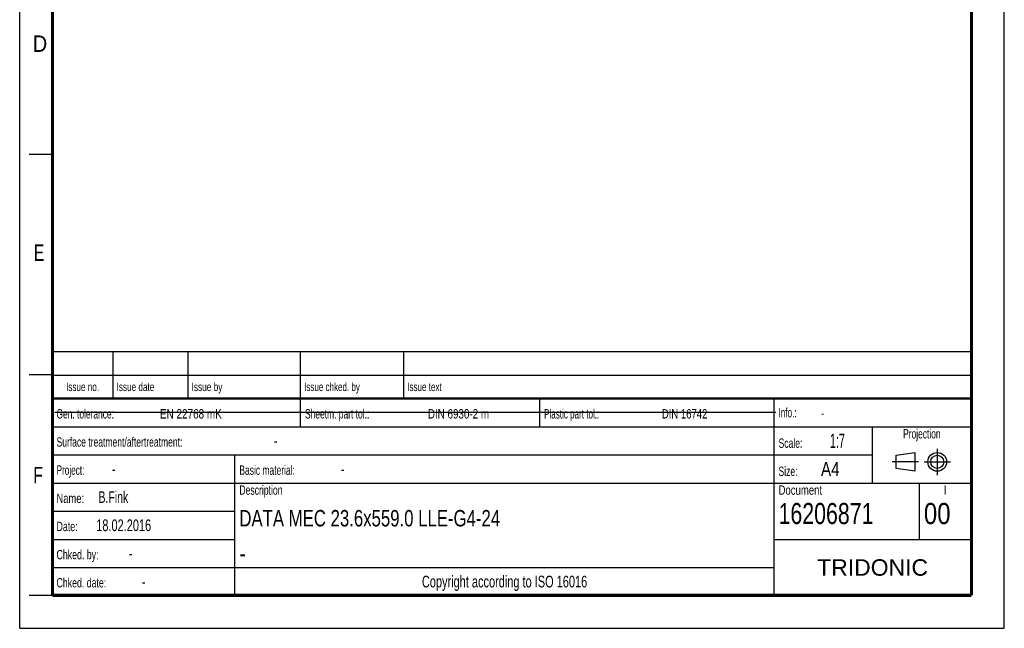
# Model space of a CAD drawing. Header units: millimetres. Extents: x 0 to 210, y 0 to 297.
# Tile 1 of 56: x 0 to 210, y 0 to 130. Entities that reach past the tile are written whole.
import ezdxf
from ezdxf.enums import TextEntityAlignment as Align

# ---------------------------------------------------------------- set-up
doc = ezdxf.new("R2010")
doc.units = ezdxf.units.MM
doc.header["$LTSCALE"] = 19.36
doc.linetypes.add('CENTER', pattern=[0.6, 0.375, -0.075, 0.075, -0.075])
doc.layers.get('0').update_dxf_attribs({"linetype": 'CONTINUOUS'})
doc.layers.add('DEFAULT_1', color=7, linetype='CENTER')
doc.layers.add('Z_NOTICE', color=7, linetype='CONTINUOUS')
doc.styles.get("Standard").update_dxf_attribs({"font": 'txt', "width": 0.7})
doc.styles.add('TEXTSTYLE_2', font='txt', dxfattribs={"width": 0.75})
doc.styles.add('TEXTSTYLE_5', font='arial.ttf')

# ---------------------------------------------------------------- blocks, each defined once
blk = doc.blocks.new('PROJEKTIONSMETHODE_BL0', base_point=(192.31, 35.47))
at = {"color": 2, "linetype": 'CONTINUOUS'}
for p, q in [((186.91, 36.87), (190.91, 37.47)), ((186.91, 34.07), (186.91, 36.87)), ((190.91, 37.47), (190.91, 33.47)), ((190.91, 33.47), (186.91, 34.07))]:
    blk.add_line(p, q, dxfattribs=at)
for radius in [2, 1.4]:
    blk.add_circle((195.71, 35.47), radius, dxfattribs=at)
at = {"layer": 'DEFAULT_1', "color": 2, "linetype": 'CENTER'}
for p, q in [((195.71, 38.27), (195.71, 32.67)), ((191.71, 35.47), (186.11, 35.47)), ((192.91, 35.47), (198.5, 35.47))]:
    blk.add_line(p, q, dxfattribs=at)

msp = doc.modelspace()

# ---------------------------------------------------------------- linework, layer by layer
at = {"color": 2, "linetype": 'CONTINUOUS'}
for p, q in [((0, 0), (0, 297)), ((210, 0), (210, 297)), ((7, 101), (2, 101)), ((6.91362, 48.96015), (6.91362, 58.96015)), ((6.91362, 58.96015), (202.91362, 58.96015)), ((19.91362, 48.96015), (19.91362, 58.96015)), ((35.91362, 48.96015), (35.91362, 58.96015)), ((59.91362, 48.96015), (59.91362, 58.96015)), ((81.91362, 48.96015), (81.91362, 58.96015)), ((202.91362, 48.96015), (202.91362, 58.96015)), ((7, 54), (2, 54)), ((6.91362, 53.96015), (202.91362, 53.96015)), ((6.91355, 6.96013), (6.91355, 48.96013)), ((6.91355, 48.96013), (202.91355, 48.96013)), ((6.91362, 48.96015), (202.91362, 48.96015)), ((59.91355, 42.96013), (59.91355, 48.96013)), ((110.91355, 42.96013), (110.91355, 48.96013)), ((160.91355, 6.96013), (160.91355, 48.96013)), ((202.91355, 6.96013), (202.91355, 48.96013)), ((6.91355, 42.96013), (202.91355, 42.96013)), ((181.91355, 30.96013), (181.91355, 42.96013)), ((6.91355, 36.96013), (181.91355, 36.96013)), ((45.91355, 6.96013), (45.91355, 36.96013)), ((6.91355, 30.96013), (202.91355, 30.96013)), ((191.91355, 18.96013), (191.91355, 30.96013)), ((6.91355, 24.96013), (45.91355, 24.96013)), ((6.91355, 18.96013), (45.91355, 18.96013)), ((160.91355, 18.96013), (202.91355, 18.96013)), ((6.91355, 12.96013), (160.91355, 12.96013)), ((7, 7), (2, 7)), ((6.91355, 6.96013), (202.91355, 6.96013)), ((0, 0), (210, 0))]:
    msp.add_line(p, q, dxfattribs=at)
at = {"color": 7, "linetype": 'CONTINUOUS'}
msp.add_line((7.46812, 46.04239), (161.26812, 46.04239), dxfattribs=at)
for points, const_width in [([(7, 7), (7, 290)], 0.7), ([(203, 7), (203, 290)], 0.7), ([(7, 49), (203, 49)], 0.5), ([(7, 7), (203, 7)], 0.7)]:
    msp.add_lwpolyline(points, dxfattribs=dict(at, const_width=const_width))

# ---------------------------------------------------------------- block references
at = {"color": 2, "linetype": 'CONTINUOUS'}
msp.add_blockref('PROJEKTIONSMETHODE_BL0', (192.30508, 35.46975), dxfattribs=at)

# ---------------------------------------------------------------- texts
at = {"color": 5, "linetype": 'CONTINUOUS', "style": 'TEXTSTYLE_2'}
for s, width, p in [('D', 0.904762, (2.80729, 122.85717)), ('E', 0.714286, (3.00245, 78.30247)), ('F', 0.714286, (2.92219, 30.89704))]:
    msp.add_text(s, height=3.5, dxfattribs=dict(at, width=width)).set_placement(p)
at = {"layer": 'Z_NOTICE', "color": 5, "linetype": 'CONTINUOUS', "style": 'TEXTSTYLE_2'}
for s, height, width, p in [('Issue date ', 1.8, 0.725108, (20.66362, 50.56015)), ('Issue by ', 1.8, 0.732804, (36.66362, 50.56015)), ('Issue chked. by', 1.8, 0.711111, (60.66362, 50.56015)), ('Issue text ', 1.8, 0.712121, (82.66362, 50.56015)), ('Gen. tolerance:', 2, 0.669841, (7.85105, 44.71013)), ('EN 22768 mK', 2, 0.792208, (29.91057, 44.71013)), ('Sheetm. part tol.:', 2, 0.67328, (60.85105, 44.71013)), ('DIN 6930-2 m', 2, 0.78373, (87.05343, 44.71013)), ('Plastic part tol.:', 2, 0.642857, (111.85105, 44.71013)), ('DIN 16742', 2, 0.759259, (136.95819, 44.71013)), ('Info.: ', 2, 0.64966, (161.85105, 44.96013)), ('Surface treatment/aftertreatment: ', 2, 0.681373, (7.85105, 38.71013)), ('Scale:  ', 2, 0.684524, (161.85105, 38.46013)), ('1:7', 3, 0.571429, (172.80343, 38.46013)), ('-', 2.5, 0.714286, (54.18438, 38.71013)), ('Project: ', 2, 0.656085, (7.85105, 32.71013)), ('-', 2.5, 0.714286, (19.66057, 32.71013)), ('Basic material: ', 2, 0.675595, (46.85105, 32.71013)), ('-', 2.5, 0.714286, (68.47009, 32.71013)), ('Size: ', 2, 0.678571, (161.85105, 32.46013)), (' A4', 3, 0.809524, (169.9939, 32.46013)), ('B.Fink', 2.5, 0.670635, (16.80343, 26.71013)), ('Description', 2, 0.688312, (46.85105, 28.46013)), ('Document', 2, 0.761905, (161.85105, 28.46013)), ('Name: ', 2, 0.746032, (7.85105, 26.71013)), ('16206871', 4.5, 0.755952, (161.85105, 22.21013)), ('00 ', 4.5, 0.849206, (192.85105, 22.21013)), ('18.02.2016', 2.5, 0.7, (16.32724, 20.71013)), ('Date: ', 2, 0.706349, (7.85105, 20.71013)), ('Chked. by: ', 2, 0.701299, (7.85105, 14.71013)), ('-', 2.5, 0.714286, (23.27962, 14.71013)), ('Chked. date: ', 2, 0.699634, (7.85105, 8.71013)), ('-', 2.5, 0.714286, (26.04152, 8.71013))]:
    msp.add_text(s, height=height, dxfattribs=dict(at, width=width)).set_placement(p)
for s, height, width, p in [('Issue no.', 1.8, 0.719577, (13.41362, 50.56015)), ('Projection', 2, 0.671429, (192.41355, 40.46013)), ('I', 2, 0.833333, (197.41355, 28.46013)), ('Copyright according to ISO 16016', 2.5, 0.700149, (103.41355, 8.71013))]:
    msp.add_text(s, height=height, dxfattribs=dict(at, width=width)).set_placement(p, align=Align.CENTER)
at = {"layer": 'Z_NOTICE', "color": 5, "linetype": 'CONTINUOUS', "width": 0.714286}
msp.add_text('-', height=1.8, dxfattribs=at).set_placement((170.94628, 44.96013))
at = {"layer": 'Z_NOTICE', "color": 7, "linetype": 'CONTINUOUS', "style": 'TEXTSTYLE_2'}
for s, width, p in [('DATA MEC 23.6x559.0 LLE-G4-24', 0.763547, (46.85105, 21.71013)), ('-', 0.904762, (46.85105, 14.21013))]:
    msp.add_text(s, height=3.5, dxfattribs=dict(at, width=width)).set_placement(p)
at = {"layer": 'Z_NOTICE', "color": 5, "linetype": 'CONTINUOUS', "style": 'TEXTSTYLE_5'}
msp.add_text('TRIDONIC', height=3.5, dxfattribs=at).set_placement((181.91355, 11.21013), align=Align.CENTER)

doc.saveas('drawing.dxf')
